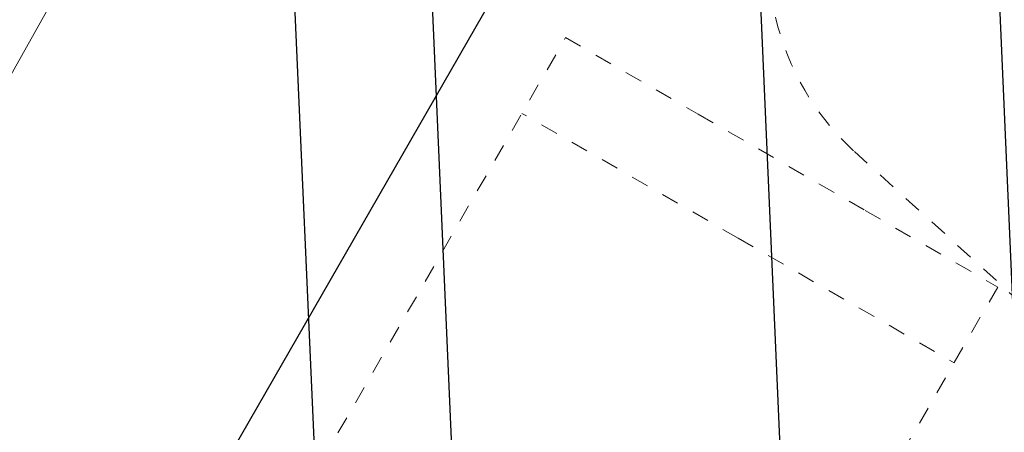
# Model space of a CAD drawing. Extents: x 5477758 to 5478338, y 5918296 to 5918502.
# Tile 75 of 138: x 5477944.98 to 5477950.62, y 5918459.18 to 5918461.54. Entities that reach past the tile are written whole.
import ezdxf

# ---------------------------------------------------------------- set-up
doc = ezdxf.new("R2010")
doc.units = 0
doc.linetypes.add('DASHED', pattern=[19.05, 12.7, -6.35])
doc.layers.get('0').update_dxf_attribs({"linetype": 'CONTINUOUS', "lineweight": 13})
for name, color, linetype, lineweight in [('0_PROJEKTOWANE OGRODZENIE', 7, 'CONTINUOUS', 0), ('0_PROJEKTOWANE ZABAWKI', 7, 'CONTINUOUS', 0), ('0_WSPÓŁRZĘDNE_ODNOŚNIKI', 6, 'CONTINUOUS', 15), ('pomiar', 7, 'CONTINUOUS', 18)]:
    doc.layers.add(name, color=color, linetype=linetype, lineweight=lineweight)
doc.styles.add('pktkecm$0$STANDARD', font='romans')
doc.dimstyles.new('pktkecm$0$ODNOŚNIKI', dxfattribs={"dimtxt": 17.5, "dimasz": 6, "dimexe": 7, "dimexo": 7, "dimgap": 7, "dimtad": 1, "dimtoh": 1, "dimdec": 0, "dimzin": 0, "dimdsep": 46, "dimtxsty": 'pktkecm$0$STANDARD', "dimblk": 'pktkecm$0$_Dot', "dimcen": 8, "dimdle": 7, "dimclrt": 2, "dimadec": 0, "dimazin": 0, "dimtfac": 1, "dimtdec": 0, "dimtofl": 0, "dimtmove": 0, "dimatfit": 3, "dimldrblk": 'pktkecm$0$_DotBlank', "dimfxl": 0, "dimtolj": 1, "dimtzin": 0, "dimarcsym": 0})

# ---------------------------------------------------------------- blocks, each defined once
blk = doc.blocks.new('zw$8E5F')
at = {"linetype": 'DASHED', "ltscale": 0.01}
for q in [(-105.74, 123.63), (-105.74, -161.87)]:
    blk.add_line((-105.74, -19.12), q, dxfattribs=at)
blk.add_lwpolyline([(584.26, -161.87), (-155.74, -161.87), (-155.74, -74.37), (-155.74, 36.13), (-155.74, 123.63), (584.26, 123.63), (584.26, 36.13), (584.26, -74.37)], close=True, dxfattribs=at)
blk = doc.blocks.new('zw$CEC1')
at = {"linetype": 'DASHED', "ltscale": 0.01}
blk.add_lwpolyline([(1162.09, -935.75, 0.152476), (1247.43, -909.1), (1383, -815.31, 0.059025), (1409.46, -791.95), (1526.65, -791.95, 0.414214), (1626.65, -691.95), (1626.65, -638.33, 0.414214), (1526.65, -538.33), (1409.46, -538.33, 0.094502), (1364.81, -504.21), (1271.05, -457.26, 0.116569), (1203.9, -441.39), (1040.96, -441.39, 0.016993), (1030.77, -441.74), (944.86, -447.59, 0.394444), (805.05, -597.24), (805.05, -732.61, 0.302922), (897.43, -871.1), (1025.15, -924.24, 0.098884), (1082.77, -935.75)], format="xyb", close=True, dxfattribs=at)
blk = doc.blocks.new('pktkecm$0$_Dot')
at = {"color": 0, "linetype": 'ByBlock', "lineweight": -2}
blk.add_line((-0.5, 0), (-1, 0), dxfattribs=at)
at = {"color": 0, "linetype": 'ByBlock', "const_width": 0.5}
blk.add_lwpolyline([(-0.25, 0, 1), (0.25, 0, 1)], format="xyb", close=True, dxfattribs=at)
blk = doc.blocks.new('pktkecm$0$_DotBlank')
at = {"color": 0, "linetype": 'ByBlock', "lineweight": -2}
blk.add_line((-0.5, 0), (-1, 0), dxfattribs=at)
blk.add_circle((0, 0), 0.5, dxfattribs=at)

msp = doc.modelspace()

# ---------------------------------------------------------------- linework, layer by layer
at = {"layer": '0_PROJEKTOWANE OGRODZENIE', "lineweight": 30}
msp.add_lwpolyline([(5477942.9595, 5918453.4551), (5477950.6916, 5918466.8889), (5477956.8688, 5918463.3368), (5477947.851, 5918447.7585), (5477943.4347, 5918450.298), (5477943.2993, 5918450.3759), (5477942.9595, 5918453.4552)], dxfattribs=at)
at = {"layer": 'pomiar', "linetype": 'Continuous', "lineweight": 18, "flags": 128}
msp.add_lwpolyline([(5477948.233, 5918467.115), (5477943.04, 5918457.871), (5477943.928, 5918457.35)], dxfattribs=at)

# ---------------------------------------------------------------- block references
at = {"layer": '0_PROJEKTOWANE ZABAWKI'}
for name, p, xscale, yscale, zscale, rotation in [('zw$CEC1', (5477955.7854, 5918474.9692), 0.009981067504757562, 0.009981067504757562, 0.009981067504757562, 283.0720937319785), ('zw$8E5F', (5477948.7328, 5918459.2794), 0.01001751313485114, 0.01001751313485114, 0.01001751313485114, 240.0424280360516)]:
    msp.add_blockref(name, p, dxfattribs=dict(at, xscale=xscale, yscale=yscale, zscale=zscale, rotation=rotation))

# ---------------------------------------------------------------- leaders
at = {"layer": '0_WSPÓŁRZĘDNE_ODNOŚNIKI', "lineweight": -3}
for points in [[(5477946.8821, 5918472.0348), (5477947.5235, 5918457.4974)], [(5477950.1907, 5918470.7892), (5477950.8321, 5918456.2518)], [(5477948.94, 5918468.0809), (5477949.5814, 5918453.5436)], [(5477946.3879, 5918465.3789), (5477947.0293, 5918450.8416)]]:
    msp.add_leader(points, dimstyle='pktkecm$0$ODNOŚNIKI', override={"dimasz": 2.8}, dxfattribs=at)

doc.saveas('drawing.dxf')
